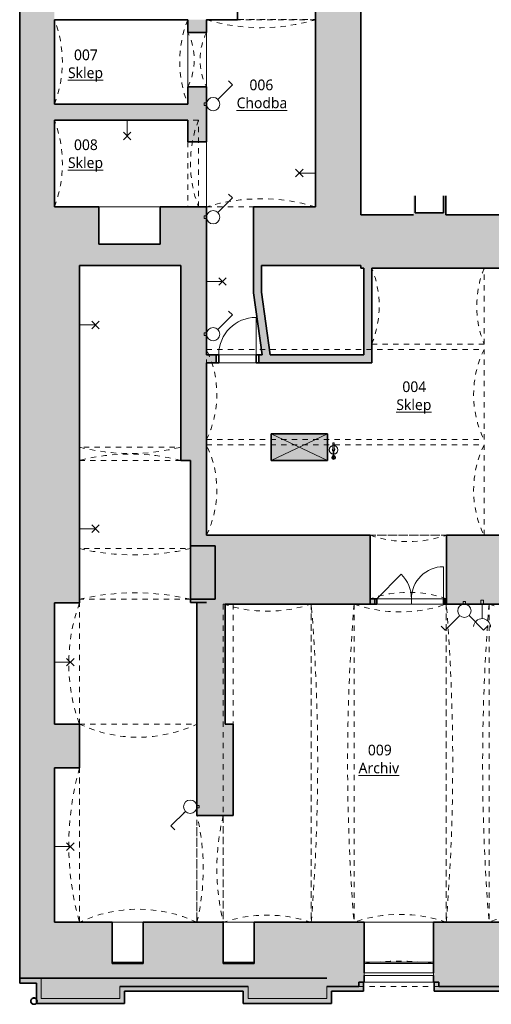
# Model space of a CAD drawing. Header units: metres. Extents: x -0.2 to 46.2, y -4.9 to 27.9.
# Tile 1 of 11: x -0.2 to 8.6, y 0 to 18.4. Entities that reach past the tile are written whole.
import ezdxf

# ---------------------------------------------------------------- set-up
doc = ezdxf.new("R2010")
doc.units = ezdxf.units.M
doc.linetypes.add('AV - Carkovana 2mm', pattern=[0.0027, 0.002, -0.0007])
doc.linetypes.add('AV - Cerch_ 1 tecka 4mm', pattern=[0.006, 0.004, -0.001, 0, -0.001])
doc.layers.add('AV-MISTNOSTI', color=5, linetype='Continuous', lineweight=5, true_color=0x0000ff)
doc.layers.add('AV-TEXTY', color=5, linetype='Continuous', lineweight=13, true_color=0x0000ff)
doc.layers.add('AV-SRAFY', color=7, linetype='Continuous', lineweight=35)
doc.layers.add('AV-STAVBA', color=7, linetype='Continuous', lineweight=18)
doc.styles.add('Trebuchet MS_B', font='trebuc.ttf', dxfattribs={"height": 0.2})

# ---------------------------------------------------------------- blocks, each defined once
blk = doc.blocks.new('GM_Otvor s klenutým nadpražím - 1020x2020_2500-876092-1PP')
at = {"layer": 'AV-STAVBA', "color": 254, "linetype": 'AV - Cerch_ 1 tecka 4mm', "lineweight": 13, "true_color": 0xcccccc}
for p, q in [((-0.51, 0.175), (0.51, 0.175)), ((0.426, -0.175), (-0.426, -0.175))]:
    blk.add_line(p, q, dxfattribs=at)
for centre, start, end in [((0, 1.199), 243.519, 296.481), ((0, -1.199), 63.519, 116.481)]:
    blk.add_arc(centre, 1.144, start, end, dxfattribs=at)
blk = doc.blocks.new('SCO_Koncepční obdelníkový sloup - 1060_500-1490003-1PP')
at = {"layer": 'AV-STAVBA', "true_color": 0xcccccc}
blk.add_hatch(color=254, dxfattribs=at).paths.add_polyline_path([(0.232, -0.25), (0.53, -0.25), (0.53, 0.25), (-0.53, 0.25), (-0.53, -0.25)])
at = {"layer": 'AV-STAVBA', "color": 254, "true_color": 0xcccccc}
for p, q in [((0.53, 0.25), (-0.53, -0.25)), ((-0.53, 0.25), (0.53, -0.25))]:
    blk.add_line(p, q, dxfattribs=at)
at = {"layer": 'AV-STAVBA', "color": 254, "lineweight": 35, "true_color": 0xcccccc}
for p, q in [((0.53, 0.25), (-0.53, 0.25)), ((-0.53, 0.25), (-0.53, -0.25)), ((0.53, -0.25), (0.53, 0.25)), ((-0.53, -0.25), (0.53, -0.25))]:
    blk.add_line(p, q, dxfattribs=at)
blk = doc.blocks.new('GM_Otvor s klenutým nadpražím - 1430x2000_1900-1650270-1PP')
at = {"layer": 'AV-STAVBA', "color": 254, "linetype": 'AV - Cerch_ 1 tecka 4mm', "lineweight": 13, "true_color": 0xcccccc}
for p, q in [((-0.715, 0.645), (0.715, 0.645)), ((0.631, -0.545), (-0.631, -0.545))]:
    blk.add_line(p, q, dxfattribs=at)
for centre, start, end in [((0, 2.715), 250.9454, 289.0546), ((0, -2.615), 70.9454, 109.0546)]:
    blk.add_arc(centre, 2.19, start, end, dxfattribs=at)
blk = doc.blocks.new('GM_Otvor s klenutým nadpražím - 2000x2480_1800-1655960-1PP')
at = {"layer": 'AV-STAVBA', "color": 254, "linetype": 'AV - Cerch_ 1 tecka 4mm', "lineweight": 13, "true_color": 0xcccccc}
for p, q in [((-1, 0.25), (1, 0.25)), ((0.916, -0.244), (-0.916, -0.244))]:
    blk.add_line(p, q, dxfattribs=at)
for centre, start, end in [((0, 4.357), 256.3145, 283.6855), ((0, -4.351), 76.3145, 103.6855)]:
    blk.add_arc(centre, 4.227, start, end, dxfattribs=at)
blk = doc.blocks.new('GM_Otvor s klenutým nadpražím - 5960x2050_5960-876872-1PP')
at = {"layer": 'AV-STAVBA', "color": 254, "linetype": 'AV - Cerch_ 1 tecka 4mm', "lineweight": 13, "true_color": 0xcccccc}
for p, q in [((-2.98, 0.4), (2.98, 0.4)), ((2.896, -0.4), (-2.896, -0.4))]:
    blk.add_line(p, q, dxfattribs=at)
for centre, start, end in [((0, 37.342), 265.3881, 274.6119), ((0, -37.342), 85.3881, 94.6119)]:
    blk.add_arc(centre, 37.062, start, end, dxfattribs=at)
blk = doc.blocks.new('GM_Nika s klenutým nadpražím - 2270x2480_2200-892734-1PP')
at = {"layer": 'AV-STAVBA', "color": 254, "linetype": 'AV - Cerch_ 1 tecka 4mm', "lineweight": 13, "true_color": 0xcccccc}
for p, q in [((1.135, 0.56), (-1.135, 0.56)), ((1.135, -0.56), (-1.135, -0.56))]:
    blk.add_line(p, q, dxfattribs=at)
blk.add_arc((0, 3.681), 3.321, 250.0128, 289.9872, dxfattribs=at)
blk = doc.blocks.new('GM_Nika s klenutým nadpražím - 2890x2400_3100-892733-1PP')
at = {"layer": 'AV-STAVBA', "color": 254, "linetype": 'AV - Cerch_ 1 tecka 4mm', "lineweight": 13, "true_color": 0xcccccc}
for p, q in [((1.445, 0.56), (-1.445, 0.56)), ((1.445, -0.56), (-1.445, -0.56))]:
    blk.add_line(p, q, dxfattribs=at)
blk.add_arc((0, 5.68), 5.32, 254.2397, 285.7603, dxfattribs=at)
blk = doc.blocks.new('DO_2-L_Ocel_ - 1250x1850-984935-1PP')
at = {"layer": 'AV-STAVBA', "color": 254, "true_color": 0xcccccc}
for p, q in [((0.6, 0.65), (0.6, 0.05)), ((-0.65, 0.05), (-0.19, 0.51)), ((-0.685, 0.05), (-0.685, -0.05)), ((-0.65, 0.05), (0.6, 0.05)), ((0, 0.05), (0, -0.05)), ((0.635, 0.05), (0.635, -0.05)), ((-0.65, -0.05), (0.6, -0.05))]:
    blk.add_line(p, q, dxfattribs=at)
at = {"layer": 'AV-STAVBA', "color": 254, "lineweight": 35, "true_color": 0xcccccc}
for p, q in [((-0.65, 0.05), (-0.685, 0.05)), ((-0.685, 0.05), (-0.685, -0.05)), ((-0.65, -0.05), (-0.65, 0.05)), ((0.635, 0.05), (0.6, 0.05)), ((0.6, 0.05), (0.6, -0.05)), ((0.635, -0.05), (0.635, 0.05)), ((-0.685, -0.05), (-0.65, -0.05)), ((0.6, -0.05), (0.635, -0.05))]:
    blk.add_line(p, q, dxfattribs=at)
at = {"layer": 'AV-STAVBA', "color": 254, "linetype": 'AV - Cerch_ 1 tecka 4mm', "true_color": 0xcccccc}
for p, q in [((-0.685, 0.05), (0.635, 0.05)), ((-0.65, 0.05), (0.6, 0.05)), ((-0.685, -0.05), (0.635, -0.05)), ((-0.65, -0.05), (0.6, -0.05))]:
    blk.add_line(p, q, dxfattribs=at)
at = {"layer": 'AV-STAVBA', "color": 254, "true_color": 0xcccccc}
for centre, radius, start, end in [((0.6, 0.05), 0.6, 89.9947, 180), ((-0.65, 0.05), 0.65, 360, 45)]:
    blk.add_arc(centre, radius, start, end, dxfattribs=at)
blk = doc.blocks.new('DO_1-L_Ocel_ - 700x1970_150_bez křídla-919907-1PP')
at = {"layer": 'AV-STAVBA', "color": 254, "true_color": 0xcccccc}
for p, q in [((0.35, 0.775), (0.35, 0.075)), ((-0.35, 0.075), (0.35, 0.075)), ((-0.35, -0.075), (0.35, -0.075))]:
    blk.add_line(p, q, dxfattribs=at)
at = {"layer": 'AV-STAVBA', "color": 254, "linetype": 'AV - Cerch_ 1 tecka 4mm', "true_color": 0xcccccc}
for p, q in [((-0.4, 0.075), (0.4, 0.075)), ((-0.35, 0.075), (0.35, 0.075)), ((-0.4, -0.075), (0.4, -0.075)), ((-0.35, -0.075), (0.35, -0.075))]:
    blk.add_line(p, q, dxfattribs=at)
at = {"layer": 'AV-STAVBA', "color": 254, "lineweight": 35, "true_color": 0xcccccc}
for p, q in [((-0.35, 0.075), (-0.4, 0.075)), ((-0.4, 0.075), (-0.4, -0.075)), ((-0.35, -0.075), (-0.35, 0.075)), ((0.4, 0.075), (0.35, 0.075)), ((0.35, 0.075), (0.35, -0.075)), ((0.4, -0.075), (0.4, 0.075)), ((-0.4, -0.075), (-0.35, -0.075)), ((0.35, -0.075), (0.4, -0.075))]:
    blk.add_line(p, q, dxfattribs=at)
at = {"layer": 'AV-STAVBA', "color": 254, "true_color": 0xcccccc}
blk.add_arc((0.35, 0.075), 0.7, 90, 180, dxfattribs=at)
blk = doc.blocks.new('GM_Otvor s klenutým nadpražím - 2080x3960-963997-1PP')
at = {"layer": 'AV-STAVBA', "color": 254, "linetype": 'AV - Cerch_ 1 tecka 4mm', "lineweight": 13, "true_color": 0xcccccc}
for p, q in [((-1.04, 0.5), (1.04, 0.5)), ((0.956, -0.45), (-0.956, -0.45))]:
    blk.add_line(p, q, dxfattribs=at)
for centre, start, end in [((0, 4.947), 256.8361, 283.1639), ((0, -4.897), 76.8361, 103.1639)]:
    blk.add_arc(centre, 4.567, start, end, dxfattribs=at)
blk = doc.blocks.new('WI_1-1_sklepní_s příčlemi_s klenutým nadpražím_2x šikmý parapet_ nadpraží - 1300x600-1038206-1PP')
at = {"layer": 'AV-STAVBA', "color": 254, "true_color": 0xcccccc}
for p, q in [((-0.65, 0.475), (0.65, 0.475)), ((-0.65, 0.425), (-0.65, 0.475)), ((0.65, 0.425), (-0.65, 0.425)), ((0.65, 0.475), (0.65, 0.425))]:
    blk.add_line(p, q, dxfattribs=at)
at = {"layer": 'AV-STAVBA', "color": 254, "linetype": 'AV - Carkovana 2mm', "true_color": 0xcccccc}
blk.add_arc((0, 5.203), 5, 262.5304, 277.4696, dxfattribs=at)
blk = doc.blocks.new('WI_nika_sklepní_s příčlemi_s klenutým nadpražím_2x šikmý parapet_ nadpraží - 580x600-1038565-1PP')
at = {"layer": 'AV-STAVBA', "color": 254, "linetype": 'AV - Carkovana 2mm', "true_color": 0xcccccc}
blk.add_arc((0, 5.237), 5, 266.675, 273.325, dxfattribs=at)
blk = doc.blocks.new('GM_Nika_obdélníková - 2250x3050-1314340-1PP')
at = {"layer": 'AV-STAVBA', "color": 254, "linetype": 'AV - Cerch_ 1 tecka 4mm', "true_color": 0xcccccc}
blk.add_line((-1.125, 0.34), (1.125, 0.34), dxfattribs=at)
blk = doc.blocks.new('GM_Void_valená klenba - GM_Void_valená klenba-1524411-1PP')
at = {"layer": 'AV-STAVBA', "color": 254, "linetype": 'AV - Cerch_ 1 tecka 4mm', "lineweight": 13, "true_color": 0xcccccc}
for p, q in [((-0.953, 3.13), (-0.953, -2.83)), ((-0.953, 3.13), (0.953, 3.13)), ((0.953, 3.13), (0.953, -2.83)), ((-0.953, -2.83), (0.953, -2.83))]:
    blk.add_line(p, q, dxfattribs=at)
for centre, start, end in [((0, 5.549), 248.5007, 291.4993), ((0, -5.249), 68.5007, 111.4993)]:
    blk.add_arc(centre, 2.6, start, end, dxfattribs=at)
blk = doc.blocks.new('GM_Void_valená klenba - GM_Void_valená klenba-1524412-1PP')
at = {"layer": 'AV-STAVBA', "color": 254, "linetype": 'AV - Cerch_ 1 tecka 4mm', "lineweight": 13, "true_color": 0xcccccc}
for p, q in [((-0.865, 2.98), (-0.865, -2.98)), ((-0.865, 2.98), (0.865, 2.98)), ((0.865, 2.98), (0.865, -2.98)), ((-0.865, -2.98), (0.865, -2.98))]:
    blk.add_line(p, q, dxfattribs=at)
for centre, start, end in [((0, 5.432), 250.5677, 289.4323), ((0, -5.432), 70.5677, 109.4323)]:
    blk.add_arc(centre, 2.6, start, end, dxfattribs=at)
blk = doc.blocks.new('GM_Void_valená klenba - GM_Void_valená klenba-1524413-1PP')
at = {"layer": 'AV-STAVBA', "color": 254, "linetype": 'AV - Cerch_ 1 tecka 4mm', "lineweight": 13, "true_color": 0xcccccc}
for p, q in [((-0.825, 2.98), (-0.825, -2.98)), ((-0.825, 2.98), (0.825, 2.98)), ((0.825, 2.98), (0.825, -2.98)), ((-0.825, -2.98), (0.825, -2.98))]:
    blk.add_line(p, q, dxfattribs=at)
for centre, start, end in [((0, 5.446), 251.4998, 288.5002), ((0, -5.446), 71.4998, 108.5002)]:
    blk.add_arc(centre, 2.6, start, end, dxfattribs=at)
blk = doc.blocks.new('GM_Void_valená klenba - GM_Void_valená klenba-1655889-1PP')
at = {"layer": 'AV-STAVBA', "color": 254, "linetype": 'AV - Cerch_ 1 tecka 4mm', "lineweight": 13, "true_color": 0xcccccc}
for p, q in [((-1.1, 2.005), (-1.1, -1.705)), ((-1.1, 2.005), (1.1, 2.005)), ((1.1, 2.005), (1.1, -1.705)), ((-1.1, -1.705), (1.1, -1.705))]:
    blk.add_line(p, q, dxfattribs=at)
for centre, start, end in [((0, 4.361), 244.971, 295.029), ((0, -4.061), 64.971, 115.029)]:
    blk.add_arc(centre, 2.6, start, end, dxfattribs=at)
blk = doc.blocks.new('GM_Void_valená klenba - GM_Void_valená klenba-1524421-1PP')
at = {"layer": 'AV-STAVBA', "color": 254, "linetype": 'AV - Cerch_ 1 tecka 4mm', "lineweight": 13, "true_color": 0xcccccc}
for p, q in [((-1.02, 1.753), (-1.02, -1.752)), ((-1.02, 1.753), (1.02, 1.753)), ((1.02, 1.753), (1.02, -1.752)), ((-1.02, -1.752), (1.02, -1.752))]:
    blk.add_line(p, q, dxfattribs=at)
for centre, start, end in [((0, 5.142), 253.2536, 286.7464), ((0, -5.142), 73.2536, 106.7464)]:
    blk.add_arc(centre, 3.54, start, end, dxfattribs=at)
blk = doc.blocks.new('GM_Void_valená klenba - GM_Void_valená klenba-1524422-1PP')
at = {"layer": 'AV-STAVBA', "color": 254, "linetype": 'AV - Cerch_ 1 tecka 4mm', "lineweight": 13, "true_color": 0xcccccc}
for p, q in [((-0.79, 1.25), (-0.79, -1.25)), ((-0.79, 1.25), (0.79, 1.25)), ((0.79, 1.25), (0.79, -1.25)), ((-0.79, -1.25), (0.79, -1.25))]:
    blk.add_line(p, q, dxfattribs=at)
for centre, start, end in [((0, 3.26), 248.5468, 291.4532), ((0, -3.26), 68.5468, 111.4532)]:
    blk.add_arc(centre, 2.16, start, end, dxfattribs=at)
blk = doc.blocks.new('GM_Void_valená klenba - GM_Void_valená klenba-1524437-1PP')
at = {"layer": 'AV-STAVBA', "color": 254, "linetype": 'AV - Cerch_ 1 tecka 4mm', "lineweight": 13, "true_color": 0xcccccc}
for p, q in [((-0.845, 2.6), (-0.845, -2.6)), ((-0.845, 2.6), (0.845, 2.6)), ((0.845, 2.6), (0.845, -2.6)), ((-0.845, -2.6), (0.845, -2.6))]:
    blk.add_line(p, q, dxfattribs=at)
for centre, start, end in [((0, 4.335), 244.0349, 295.9651), ((0, -4.335), 64.0349, 115.9651)]:
    blk.add_arc(centre, 1.93, start, end, dxfattribs=at)
blk = doc.blocks.new('GM_Otvor s klenutým nadpražím - 1900x2400_2000-1378129-1PP')
at = {"layer": 'AV-STAVBA', "color": 254, "linetype": 'AV - Cerch_ 1 tecka 4mm', "lineweight": 13, "true_color": 0xcccccc}
for p, q in [((-0.95, 0.15), (0.95, 0.15)), ((0.866, -0.1), (-0.866, -0.1))]:
    blk.add_line(p, q, dxfattribs=at)
for centre, start, end in [((0, 3.85), 255.6015, 284.3985), ((0, -3.8), 75.6015, 104.3985)]:
    blk.add_arc(centre, 3.82, start, end, dxfattribs=at)
blk = doc.blocks.new('GM_Void_valená klenba - GM_Void_valená klenba-1524443-1PP')
at = {"layer": 'AV-STAVBA', "color": 254, "linetype": 'AV - Cerch_ 1 tecka 4mm', "lineweight": 13, "true_color": 0xcccccc}
for p, q in [((-0.71, 1.05), (-0.71, -1.05)), ((-0.71, 1.05), (0.71, 1.05)), ((0.71, 1.05), (0.71, -1.05)), ((-0.71, -1.05), (0.71, -1.05))]:
    blk.add_line(p, q, dxfattribs=at)
for centre, start, end in [((0, 2.845), 248.4153, 291.5847), ((0, -2.845), 68.4153, 111.5847)]:
    blk.add_arc(centre, 1.93, start, end, dxfattribs=at)
blk = doc.blocks.new('GM_Otvor_obdélníkový - 1460x2450-872044-1PP')
at = {"layer": 'AV-STAVBA', "color": 254, "linetype": 'AV - Cerch_ 1 tecka 4mm', "lineweight": 13, "true_color": 0xcccccc}
for p, q in [((-0.73, 0.15), (0.73, 0.15)), ((-0.73, -0.15), (0.73, -0.15)), ((-0.73, -0.15), (0.73, -0.15))]:
    blk.add_line(p, q, dxfattribs=at)
blk = doc.blocks.new('GM_Detový svod_1 - GM_Detový svod_04-1520184-1PP')
at = {"layer": 'AV-STAVBA', "color": 254, "lineweight": 35, "true_color": 0xcccccc}
for radius, start, end in [(0.06, 65, 245), (0.058, 65, 245), (0.06, 245, 65), (0.058, 245, 65)]:
    blk.add_arc((0.032, 0.021), radius, start, end, dxfattribs=at)
blk = doc.blocks.new('GM_Otvor_obdélníkový - 1220x1600-872865-1PP')
at = {"layer": 'AV-STAVBA', "color": 254, "linetype": 'AV - Cerch_ 1 tecka 4mm', "lineweight": 13, "true_color": 0xcccccc}
for p, q in [((-0.61, 0.175), (0.61, 0.175)), ((-0.61, -0.175), (0.61, -0.175)), ((-0.61, -0.175), (0.61, -0.175))]:
    blk.add_line(p, q, dxfattribs=at)
blk = doc.blocks.new('GM_Void_valená klenba - GM_Void_valená klenba-1531971-1PP')
at = {"layer": 'AV-STAVBA', "color": 254, "linetype": 'AV - Cerch_ 1 tecka 4mm', "lineweight": 13, "true_color": 0xcccccc}
for p, q in [((-0.813, 1.35), (-0.813, -1.35)), ((-0.813, 1.35), (0.812, 1.35)), ((0.812, 1.35), (0.812, -1.35)), ((-0.813, -1.35), (0.812, -1.35))]:
    blk.add_line(p, q, dxfattribs=at)
for centre, start, end in [((0, 3.48), 249.1232, 290.8768), ((0, -3.48), 69.1232, 110.8768)]:
    blk.add_arc(centre, 2.28, start, end, dxfattribs=at)
blk = doc.blocks.new('GM_Nika_obdélníková - 1150x1400-1539862-1PP')
at = {"layer": 'AV-STAVBA', "color": 254, "linetype": 'AV - Cerch_ 1 tecka 4mm', "true_color": 0xcccccc}
blk.add_line((-0.575, 0.55), (0.575, 0.55), dxfattribs=at)
blk = doc.blocks.new('GM_Hasicí přístroj - Hasici pristroj-1546942-1PP')
at = {"layer": 'AV-STAVBA', "color": 254, "lineweight": 13, "true_color": 0xcccccc}
for p, q in [((-0.042, 0.004), (-0.101, 0.004)), ((-0.042, 0.011), (0.058, 0.011)), ((-0.042, 0.011), (-0.042, -0.014)), ((0.058, 0.011), (0.06, 0.011)), ((0.058, 0.011), (0.058, -0.014)), ((0.06, 0.011), (0.098, 0.011)), ((0.06, 0.011), (0.06, -0.014)), ((0.098, 0.011), (0.098, -0.014)), ((-0.101, -0.006), (-0.042, -0.006)), ((0.058, -0.014), (-0.042, -0.014)), ((0.06, -0.014), (0.058, -0.014)), ((0.098, -0.014), (0.06, -0.014))]:
    blk.add_line(p, q, dxfattribs=at)
at = {"layer": 'AV-STAVBA', "color": 254, "lineweight": 13, "true_color": 0xcccccc, "flags": 128}
for points in [[(-0.101, 0.004), (-0.103, 0.004), (-0.106, 0.004), (-0.109, 0.004), (-0.112, 0.004), (-0.115, 0.004), (-0.118, 0.004), (-0.121, 0.004), (-0.123, 0.004), (-0.126, 0.004), (-0.129, 0.004), (-0.131, 0.004), (-0.134, 0.004), (-0.137, 0.004), (-0.139, 0.004), (-0.142, 0.004), (-0.144, 0.004), (-0.147, 0.004), (-0.149, 0.004), (-0.151, 0.004), (-0.153, 0.004), (-0.156, 0.004), (-0.158, 0.004), (-0.16, 0.004), (-0.162, 0.004), (-0.163, 0.004), (-0.165, 0.004), (-0.167, 0.004), (-0.168, 0.004), (-0.17, 0.004), (-0.171, 0.004), (-0.171, 0.004)], [(-0.171, -0.006), (-0.17, -0.006), (-0.169, -0.006), (-0.167, -0.006), (-0.166, -0.006), (-0.164, -0.006), (-0.162, -0.006), (-0.16, -0.006), (-0.158, -0.006), (-0.156, -0.006), (-0.154, -0.006), (-0.152, -0.006), (-0.15, -0.006), (-0.148, -0.006), (-0.145, -0.006), (-0.143, -0.006), (-0.14, -0.006), (-0.138, -0.006), (-0.135, -0.006), (-0.133, -0.006), (-0.13, -0.006), (-0.127, -0.006), (-0.124, -0.006), (-0.122, -0.006), (-0.119, -0.006), (-0.116, -0.006), (-0.113, -0.006), (-0.11, -0.006), (-0.107, -0.006), (-0.105, -0.006), (-0.102, -0.006), (-0.101, -0.006)]]:
    blk.add_lwpolyline(points, dxfattribs=at)
at = {"layer": 'AV-STAVBA', "color": 254, "lineweight": 13, "true_color": 0xcccccc}
for centre, radius, start, end in [((-0.177, -0.001), 0.035, 7.2375, 180), ((-0.176, -0.001), 0.015, 18.6492, 180), ((-0.176, -0.001), 0.015, 165, 180), ((-0.176, -0.001), 0.015, 105, 134.9362), ((-0.171, -0.001), 0.005, 150, 180), ((-0.171, -0.001), 0.005, 90, 120), ((-0.176, -0.001), 0.015, 45.0638, 75), ((-0.176, -0.001), 0.015, 18.6492, 44.9362), ((-0.031, -0.001), 0.08, 90, 176.3766), ((-0.031, -0.001), 0.08, 159.9713, 176.4282), ((-0.031, -0.001), 0.08, 114.9713, 155.0287), ((-0.031, -0.001), 0.08, 90, 110.0287), ((-0.031, -0.001), 0.025, 90, 169.2003), ((-0.031, -0.001), 0.08, 69.9713, 90), ((-0.031, -0.001), 0.08, 9.1868, 90), ((-0.031, -0.001), 0.025, 30, 90), ((-0.031, -0.001), 0.08, 24.9713, 65.0287), ((-0.031, -0.001), 0.08, 9.0556, 20.0287), ((-0.177, -0.001), 0.035, 180, 351.9689), ((-0.176, -0.001), 0.015, 174.9501, 180), ((-0.176, -0.001), 0.015, 180, 185.0499), ((-0.176, -0.001), 0.015, 180, 224.9362), ((-0.176, -0.001), 0.015, 180, 341.9765), ((-0.176, -0.001), 0.015, 240, 270), ((-0.171, -0.001), 0.005, 180, 210), ((-0.171, -0.001), 0.005, 240, 285), ((-0.176, -0.001), 0.015, 330, 341.9765), ((-0.031, -0.001), 0.08, 183.5619, 200.0287), ((-0.031, -0.001), 0.08, 183.6137, 270), ((-0.031, -0.001), 0.08, 204.9713, 245.0287), ((-0.031, -0.001), 0.08, 249.9713, 270), ((-0.031, -0.001), 0.025, 190.7995, 270), ((-0.031, -0.001), 0.08, 270, 350.8132), ((-0.031, -0.001), 0.025, 270, 330), ((-0.031, -0.001), 0.08, 270, 290.0287), ((-0.031, -0.001), 0.08, 294.9713, 335.0287), ((-0.031, -0.001), 0.08, 339.9713, 350.9444)]:
    blk.add_arc(centre, radius, start, end, dxfattribs=at)
for points, knots in [([(-0.176, -0.001), (-0.176, -0.001), (-0.176, 0), (-0.175, 0.002), (-0.174, 0.003), (-0.173, 0.003), (-0.173, 0.003), (-0.172, 0.003)], [0, 0, 0, 0, 0.1111111, 0.2222222, 0.3333333, 0.3888889, 0.4444444, 0.4444444, 0.4444444, 0.4444444]), ([(-0.169, -0.006), (-0.169, -0.006), (-0.17, -0.006), (-0.171, -0.006), (-0.171, -0.006), (-0.172, -0.006), (-0.173, -0.006), (-0.174, -0.006), (-0.175, -0.005), (-0.176, -0.003), (-0.176, -0.002), (-0.176, -0.001)], [0.3333333, 0.3333333, 0.3333333, 0.3333333, 0.3888889, 0.4444444, 0.5, 0.5555556, 0.6111111, 0.6666667, 0.7777778, 0.8888889, 1, 1, 1, 1])]:
    blk.add_open_spline(points, degree=3, knots=knots, dxfattribs=at)
for points in [[(-0.1, -0.001), (-0.1, -0.001), (-0.1, 0), (-0.1, 0.002), (-0.101, 0.003), (-0.101, 0.003), (-0.101, 0.003)], [(-0.101, -0.006), (-0.101, -0.006), (-0.101, -0.006), (-0.1, -0.005), (-0.1, -0.003), (-0.1, -0.002), (-0.1, -0.001)]]:
    blk.add_open_spline(points, degree=3, dxfattribs=at)
blk = doc.blocks.new('Zdobná fasáda 1NP - Zdobná fasáda 1NP-1554848-1PP')
at = {"layer": 'AV-STAVBA', "lineweight": 35, "true_color": 0xcccccc}
for points in [[(5.61, -0.022), (5.61, 0.208), (6.21, 0.208), (6.21, 0.378), (6.12, 0.378), (6.12, 0.298), (5.52, 0.298), (5.52, 0.068), (4.044, 0.068), (4.044, 0.298), (1.639, 0.298), (1.639, 0.068), (0.17, 0.068), (0.17, 0.448), (-0.235, 0.448), (-0.235, 0.358), (0.08, 0.358), (0.08, -0.022), (1.729, -0.022), (1.729, 0.208), (3.954, 0.208), (3.954, -0.022)], [(9.13, 0.208), (9.13, 0.378), (9.04, 0.378), (9.04, 0.298), (7.62, 0.298), (7.62, 0.378), (7.53, 0.378), (7.53, 0.208)]]:
    blk.add_hatch(color=254, dxfattribs=at).paths.add_polyline_path(points)
at = {"layer": 'AV-STAVBA', "color": 254, "lineweight": 35, "true_color": 0xcccccc}
for p, q in [((-0.235, 0.358), (-0.235, 0.448)), ((-0.235, 0.448), (0.17, 0.448)), ((6.12, 0.378), (6.21, 0.378)), ((6.12, 0.378), (6.12, 0.298)), ((6.21, 0.378), (6.21, 0.208)), ((7.53, 0.378), (7.62, 0.378)), ((7.53, 0.378), (7.53, 0.208)), ((7.62, 0.378), (7.62, 0.298)), ((-0.235, 0.358), (0.08, 0.358)), ((0.08, 0.358), (0.08, -0.022)), ((1.639, 0.298), (4.044, 0.298)), ((1.729, -0.022), (1.729, 0.208)), ((1.729, 0.208), (3.954, 0.208)), ((3.954, 0.208), (3.954, -0.022)), ((5.52, 0.298), (6.12, 0.298)), ((5.61, -0.022), (5.61, 0.208)), ((5.61, 0.208), (6.21, 0.208)), ((7.53, 0.208), (9.13, 0.208)), ((7.62, 0.298), (9.04, 0.298)), ((0.08, -0.022), (1.729, -0.022)), ((3.954, -0.022), (5.61, -0.022))]:
    blk.add_line(p, q, dxfattribs=at)
at = {"layer": 'AV-STAVBA', "color": 254, "true_color": 0xcccccc}
for p, q in [((0.17, 0.448), (0.17, 0.068)), ((1.639, 0.068), (1.639, 0.298)), ((4.044, 0.298), (4.044, 0.068)), ((5.52, 0.068), (5.52, 0.298)), ((0.17, 0.068), (1.639, 0.068)), ((4.044, 0.068), (5.52, 0.068))]:
    blk.add_line(p, q, dxfattribs=at)
blk = doc.blocks.new('GM_Nika_obdélníková - 1500x1000-1575699-1PP')
at = {"layer": 'AV-STAVBA', "color": 254, "linetype": 'AV - Cerch_ 1 tecka 4mm', "true_color": 0xcccccc}
blk.add_line((-0.75, 0.125), (0.75, 0.125), dxfattribs=at)
blk = doc.blocks.new('D0089 - 1514 - OÚPSŘ_Benešova_rvt-1-1PP')
at = {"layer": 'AV-SRAFY', "lineweight": 18, "true_color": 0xcccccc}
for points in [[(6.155, 14.898), (6.155, 27.876), (5.305, 27.876), (5.305, 14.898)], [(0.415, 14.898), (0.415, 18.703), (-0.235, 18.703), (-0.235, 14.898)], [(2.915, 16.523), (2.915, 16.823), (0.415, 16.823), (0.415, 16.523)], [(0.885, 13.798), (2.785, 13.798), (2.785, 14.898), (2.395, 14.898), (2.395, 14.198), (1.245, 14.198), (1.245, 14.898), (-0.235, 14.898), (-0.235, 13.798)], [(3.265, 10.148), (3.265, 14.898), (2.785, 14.898), (2.785, 10.148), (3.217, 10.148)], [(4.145, 13.288), (4.295, 13.299), (4.295, 14.898), (4.145, 14.898)], [(6.155, 13.798), (6.155, 14.898), (4.295, 14.898), (4.295, 13.798)], [(6.215, 12.128), (6.365, 12.128), (6.365, 13.748), (6.215, 13.748), (6.215, 13.216)], [(4.308, 12.128), (4.459, 12.128), (4.295, 13.299), (4.145, 13.288), (4.155, 13.216)], [(3.217, 7.488), (3.265, 7.488), (3.265, 10.148), (2.965, 10.148), (2.965, 7.488)], [(3.217, 7.548), (3.425, 7.548), (3.425, 8.548), (2.965, 8.548), (2.965, 7.548)], [(3.217, 3.498), (3.765, 3.498), (3.765, 5.208), (3.615, 5.208), (3.615, 7.458), (3.765, 7.458), (3.765, 7.488), (3.085, 7.488), (3.085, 3.498)]]:
    blk.add_hatch(color=254, dxfattribs=at).paths.add_polyline_path(points)
h = blk.add_hatch(color=254, dxfattribs=at)
h.paths.add_polyline_path([(2.915, 16.118), (3.265, 16.118), (3.265, 17.143), (2.915, 17.143), (2.915, 16.523)])
h.paths.add_polyline_path([(3.217, 18.163), (3.265, 18.163), (3.265, 18.403), (2.915, 18.403), (2.915, 18.163)])
at = {"layer": 'AV-SRAFY', "lineweight": 5, "true_color": 0xcccccc}
for points in [[(7.177, 14.748), (7.177, 15.105), (7.142, 15.105), (7.142, 14.748)], [(7.747, 14.748), (7.747, 15.105), (7.707, 15.105), (7.707, 14.748)], [(7.257, 14.748), (7.707, 14.748), (7.707, 14.788), (7.177, 14.788), (7.177, 14.748)], [(11.296, 13.805), (11.445, 13.805), (11.445, 14.748), (7.142, 14.748), (7.142, 13.805), (8.845, 13.805), (8.845, 14.418), (10.615, 14.418), (10.615, 13.805)], [(0.415, 1.498), (0.415, 4.388), (0.885, 4.388), (0.885, 5.208), (0.415, 5.208), (0.415, 7.478), (0.885, 7.478), (0.885, 13.798), (-0.235, 13.798), (-0.235, 1.498)], [(4.044, 0.298), (4.044, 0.448), (1.639, 0.448), (1.639, 0.298), (3.217, 0.298)]]:
    blk.add_hatch(color=254, dxfattribs=at).paths.add_polyline_path(points)
h = blk.add_hatch(color=254, dxfattribs=at)
h.paths.add_polyline_path([(7.257, 13.748), (8.845, 13.748), (8.845, 13.805), (7.142, 13.805), (7.142, 14.748), (6.155, 14.748), (6.155, 13.748), (7.177, 13.748)])
h.paths.add_polyline_path([(11.296, 13.748), (11.445, 13.748), (11.445, 13.805), (10.615, 13.805), (10.615, 13.748)])
at = {"layer": 'AV-SRAFY', "lineweight": 18, "true_color": 0xcccccc}
h = blk.add_hatch(color=254, dxfattribs=at)
h.paths.add_polyline_path([(3.445, 11.978), (3.445, 12.128), (3.265, 12.128), (3.265, 11.978)])
h.paths.add_polyline_path([(6.365, 11.978), (6.365, 12.128), (4.245, 12.128), (4.245, 11.978), (5.237, 11.978)])
h = blk.add_hatch(color=254, dxfattribs=at)
h.paths.add_polyline_path([(7.765, 7.458), (10.765, 7.458), (10.765, 8.748), (7.765, 8.748)])
h.paths.add_polyline_path([(3.765, 7.458), (6.335, 7.458), (6.335, 8.748), (3.265, 8.748), (3.265, 7.488), (3.765, 7.488)])
h = blk.add_hatch(color=254, dxfattribs=at)
h.paths.add_polyline_path([(7.765, 7.458), (7.765, 7.558), (7.74, 7.558), (7.74, 7.458)])
h.paths.add_polyline_path([(6.335, 7.458), (6.42, 7.458), (6.42, 7.558), (6.335, 7.558)])
at = {"layer": 'AV-SRAFY', "lineweight": 5, "true_color": 0xcccccc}
h = blk.add_hatch(color=254, dxfattribs=at)
h.paths.add_polyline_path([(-0.235, 1.165), (1.499, 1.165), (1.499, 1.498), (-0.235, 1.498)])
h.paths.add_polyline_path([(2.079, 1.165), (3.579, 1.165), (3.579, 1.498), (2.079, 1.498)])
h.paths.add_polyline_path([(4.159, 1.165), (6.219, 1.165), (6.219, 1.498), (4.159, 1.498)])
h.paths.add_polyline_path([(10.865, 1.165), (10.865, 1.398), (10.465, 1.398), (10.465, 1.498), (10.419, 1.498), (10.419, 1.226), (9.119, 1.226), (9.119, 1.498), (7.519, 1.498), (7.519, 1.165), (10.419, 1.165)])
h = blk.add_hatch(color=254, dxfattribs=at)
h.paths.add_polyline_path([(9.119, 0.448), (9.119, 1.165), (7.519, 1.165), (7.519, 0.448)])
h.paths.add_polyline_path([(10.865, 0.448), (10.865, 1.165), (10.419, 1.165), (10.419, 0.448)])
h.paths.add_polyline_path([(3.217, 0.448), (6.219, 0.448), (6.219, 1.165), (4.159, 1.165), (4.159, 0.728), (3.579, 0.728), (3.579, 1.165), (2.079, 1.165), (2.079, 0.728), (1.499, 0.728), (1.499, 1.165), (-0.235, 1.165), (-0.235, 0.448), (1.197, 0.448)])
h = blk.add_hatch(color=254, dxfattribs=at)
h.paths.add_polyline_path([(5.52, 0.068), (5.52, 0.448), (4.044, 0.448), (4.044, 0.068)])
h.paths.add_polyline_path([(1.639, 0.068), (1.639, 0.448), (0.17, 0.448), (0.17, 0.068), (1.197, 0.068)])
h = blk.add_hatch(color=254, dxfattribs=at)
h.paths.add_polyline_path([(16.38, 0.298), (16.908, 0.298), (16.908, 0.448), (16.285, 0.448), (16.285, 0.378), (16.38, 0.378)])
h.paths.add_polyline_path([(14.88, 0.298), (14.88, 0.378), (14.985, 0.378), (14.985, 0.448), (13.34, 0.448), (13.34, 0.378), (13.46, 0.378), (13.46, 0.298)])
h.paths.add_polyline_path([(11.96, 0.298), (11.96, 0.378), (12.04, 0.378), (12.04, 0.448), (10.419, 0.448), (10.419, 0.378), (10.54, 0.378), (10.54, 0.298), (11.296, 0.298)])
h.paths.add_polyline_path([(9.04, 0.298), (9.04, 0.378), (9.119, 0.378), (9.119, 0.448), (7.519, 0.448), (7.519, 0.378), (7.62, 0.378), (7.62, 0.298)])
h.paths.add_polyline_path([(6.12, 0.298), (6.12, 0.378), (6.219, 0.378), (6.219, 0.448), (5.52, 0.448), (5.52, 0.298)])
at = {"layer": 'AV-STAVBA', "color": 254, "lineweight": 35, "true_color": 0xcccccc}
for p, q in [((6.155, 14.898), (6.155, 27.876)), ((5.305, 20.488), (5.305, 14.898)), ((-0.235, 18.703), (-0.235, 14.898)), ((3.845, 18.403), (3.845, 18.703)), ((0.415, 16.823), (0.415, 18.403)), ((0.415, 18.403), (2.915, 18.403)), ((2.915, 18.403), (2.915, 18.163)), ((3.265, 18.403), (3.845, 18.403)), ((3.265, 18.163), (3.265, 18.403)), ((2.915, 18.163), (3.265, 18.163)), ((2.915, 17.143), (2.915, 16.823)), ((3.265, 17.143), (2.915, 17.143)), ((3.265, 16.118), (3.265, 17.143)), ((2.915, 16.823), (0.415, 16.823)), ((0.415, 14.898), (0.415, 16.523)), ((0.415, 16.523), (2.915, 16.523)), ((2.915, 16.523), (2.915, 16.118)), ((2.915, 16.118), (3.265, 16.118)), ((7.177, 14.788), (7.177, 15.105)), ((7.707, 14.788), (7.707, 15.105)), ((7.747, 14.748), (7.747, 15.105)), ((-0.235, 14.898), (-0.235, 13.798)), ((1.245, 14.898), (0.415, 14.898)), ((1.245, 14.198), (1.245, 14.898)), ((2.785, 14.898), (2.395, 14.898)), ((2.395, 14.898), (2.395, 14.198)), ((3.265, 14.898), (2.785, 14.898)), ((3.265, 12.128), (3.265, 14.898)), ((4.145, 14.898), (4.145, 13.288)), ((4.295, 14.898), (4.145, 14.898)), ((5.305, 14.898), (4.295, 14.898)), ((6.155, 14.748), (6.155, 14.898)), ((7.177, 14.788), (7.707, 14.788)), ((6.155, 14.748), (7.142, 14.748)), ((8.957, 14.748), (7.747, 14.748)), ((2.395, 14.198), (1.245, 14.198)), ((-0.235, 1.498), (-0.235, 13.798)), ((0.885, 13.798), (0.885, 7.478)), ((0.885, 13.798), (2.785, 13.798)), ((2.785, 13.798), (2.785, 10.148)), ((4.295, 13.299), (4.295, 13.798)), ((4.295, 13.798), (6.155, 13.798)), ((6.155, 13.748), (6.155, 13.798)), ((6.155, 13.748), (6.215, 13.748)), ((6.215, 13.748), (6.215, 12.128)), ((6.365, 13.748), (8.845, 13.748)), ((6.365, 12.128), (6.365, 13.748)), ((4.145, 13.288), (4.308, 12.128)), ((4.459, 12.128), (4.295, 13.299)), ((3.445, 12.128), (3.265, 12.128)), ((3.445, 11.978), (3.445, 12.128)), ((4.308, 12.128), (4.245, 12.128)), ((4.245, 12.128), (4.245, 11.978)), ((6.215, 12.128), (4.459, 12.128)), ((6.365, 11.978), (6.365, 12.128)), ((3.265, 10.148), (3.265, 11.978)), ((3.265, 11.978), (3.445, 11.978)), ((4.245, 11.978), (6.365, 11.978)), ((2.785, 10.148), (2.965, 10.148)), ((2.965, 10.148), (2.965, 7.488)), ((3.265, 8.748), (3.265, 10.148)), ((6.335, 8.748), (3.265, 8.748)), ((6.335, 7.458), (6.335, 8.748)), ((10.765, 8.748), (7.765, 8.748)), ((7.765, 8.748), (7.765, 7.458)), ((3.425, 8.548), (2.965, 8.548)), ((2.965, 8.548), (2.965, 7.548)), ((3.425, 7.548), (3.425, 8.548)), ((0.885, 7.478), (0.415, 7.478)), ((0.415, 7.478), (0.415, 5.208)), ((2.965, 7.548), (3.425, 7.548)), ((2.965, 7.488), (3.265, 7.488)), ((3.265, 7.488), (3.085, 7.488)), ((3.085, 7.488), (3.085, 3.498)), ((3.615, 5.208), (3.615, 7.458)), ((3.615, 7.458), (3.765, 7.458)), ((3.765, 7.458), (6.335, 7.458)), ((6.42, 7.558), (6.335, 7.558)), ((6.335, 7.558), (6.335, 7.458)), ((6.335, 7.458), (6.42, 7.458)), ((6.42, 7.458), (6.42, 7.558)), ((7.765, 7.558), (7.74, 7.558)), ((7.74, 7.558), (7.74, 7.458)), ((7.74, 7.458), (7.765, 7.458)), ((7.765, 7.458), (7.765, 7.558)), ((7.765, 7.458), (10.765, 7.458)), ((0.885, 5.208), (0.415, 5.208)), ((0.885, 4.388), (0.885, 5.208)), ((3.765, 5.208), (3.615, 5.208)), ((3.765, 3.498), (3.765, 5.208)), ((0.885, 4.388), (0.415, 4.388)), ((0.415, 1.498), (0.415, 4.388)), ((3.085, 3.498), (3.765, 3.498)), ((-0.235, 1.498), (-0.235, 1.165)), ((0.415, 1.498), (1.499, 1.498)), ((1.499, 1.498), (1.499, 1.165)), ((2.079, 1.498), (3.579, 1.498)), ((2.079, 1.498), (2.079, 1.165)), ((3.579, 1.498), (3.579, 1.165)), ((4.159, 1.498), (6.219, 1.498)), ((4.159, 1.498), (4.159, 1.165)), ((6.219, 1.498), (6.219, 1.165)), ((7.519, 1.498), (7.519, 1.165)), ((7.519, 1.498), (9.119, 1.498)), ((-0.235, 0.448), (-0.235, 1.165)), ((1.499, 0.728), (1.499, 1.165)), ((2.079, 0.728), (2.079, 1.165)), ((3.579, 0.728), (3.579, 1.165)), ((4.159, 0.728), (4.159, 1.165)), ((6.219, 0.548), (6.219, 1.165)), ((7.519, 0.548), (7.519, 1.165)), ((1.499, 0.728), (2.079, 0.728)), ((3.579, 0.728), (4.159, 0.728)), ((-0.235, 0.448), (5.52, 0.448)), ((1.639, 0.448), (0.17, 0.448)), ((1.639, 0.448), (4.044, 0.448)), ((4.044, 0.448), (5.52, 0.448)), ((6.12, 0.378), (6.219, 0.378)), ((6.12, 0.298), (6.12, 0.378)), ((6.219, 0.448), (6.219, 0.498)), ((6.219, 0.378), (6.219, 0.448)), ((7.519, 0.448), (7.519, 0.498)), ((7.519, 0.378), (7.519, 0.448)), ((7.62, 0.378), (7.519, 0.378)), ((7.62, 0.298), (7.62, 0.378)), ((4.044, 0.298), (1.639, 0.298)), ((5.52, 0.298), (6.12, 0.298)), ((7.62, 0.298), (9.04, 0.298))]:
    blk.add_line(p, q, dxfattribs=at)
at = {"layer": 'AV-STAVBA', "color": 254, "true_color": 0xcccccc}
for p, q in [((2.915, 17.143), (2.915, 18.163)), ((2.915, 17.143), (2.915, 18.163)), ((3.265, 18.163), (3.265, 17.143)), ((3.265, 14.923), (3.265, 16.118)), ((1.245, 14.898), (2.395, 14.898)), ((3.265, 14.923), (3.265, 14.898)), ((3.495, 12.128), (4.195, 12.128)), ((4.195, 11.978), (3.495, 11.978)), ((6.455, 7.558), (7.705, 7.558)), ((7.705, 7.458), (6.455, 7.458)), ((1.499, 1.498), (2.079, 1.498)), ((3.579, 1.498), (4.159, 1.498)), ((6.219, 1.498), (7.519, 1.498)), ((2.079, 0.748), (1.499, 0.748)), ((4.159, 0.748), (3.579, 0.748)), ((7.519, 0.748), (6.219, 0.748)), ((7.519, 0.728), (6.219, 0.728)), ((0.17, 0.448), (0.17, 0.068)), ((7.519, 0.378), (6.219, 0.378)), ((1.639, 0.068), (1.639, 0.298)), ((4.044, 0.298), (4.044, 0.068)), ((5.52, 0.068), (5.52, 0.298)), ((0.17, 0.068), (1.639, 0.068)), ((4.044, 0.068), (5.52, 0.068))]:
    blk.add_line(p, q, dxfattribs=at)
at = {"layer": 'AV-STAVBA', "color": 254, "lineweight": 18, "true_color": 0xcccccc}
for name, p, rotation in [('GM_Otvor_obdélníkový - 1460x2450-872044-1PP', (4.575, 18.553), 180), ('GM_Void_valená klenba - GM_Void_valená klenba-1524422-1PP', (1.665, 17.613), 89.9999999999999), ('GM_Otvor s klenutým nadpražím - 1020x2020_2500-876092-1PP', (3.09, 17.653), 89.99999999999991), ('GM_Void_valená klenba - GM_Void_valená klenba-1531971-1PP', (1.765, 15.711), 89.9999999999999), ('GM_Otvor_obdélníkový - 1220x1600-872865-1PP', (3.09, 15.508), 269.9999999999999), ('GM_Void_valená klenba - GM_Void_valená klenba-1524443-1PP', (7.415, 13.038), 89.9999999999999), ('GM_Void_valená klenba - GM_Void_valená klenba-1524437-1PP', (5.865, 11.383), 89.9999999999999), ('GM_Otvor s klenutým nadpražím - 1900x2400_2000-1378129-1PP', (1.835, 10.298), 180), ('GM_Void_valená klenba - GM_Void_valená klenba-1524437-1PP', (5.865, 9.593), 89.9999999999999), ('GM_Hasicí přístroj - Hasici pristroj-1546942-1PP', (5.645, 10.378), 89.9999999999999), ('GM_Otvor s klenutým nadpražím - 2080x3960-963997-1PP', (1.925, 8.048), 180), ('GM_Nika s klenutým nadpražím - 2270x2480_2200-892734-1PP', (0.325, 6.343), 269.9999999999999), ('GM_Nika_obdélníková - 2250x3050-1314340-1PP', (3.425, 6.333), 269.9999999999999), ('GM_Otvor s klenutým nadpražím - 5960x2050_5960-876872-1PP', (5.629, 4.478), 269.9999999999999), ('GM_Otvor s klenutým nadpražím - 5960x2050_5960-876872-1PP', (8.159, 4.478), 269.9999999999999), ('GM_Nika s klenutým nadpražím - 2890x2400_3100-892733-1PP', (0.325, 2.943), 269.9999999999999), ('GM_Otvor s klenutým nadpražím - 2000x2480_1800-1655960-1PP', (3.329, 2.498), 269.9999999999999), ('WI_1-1_sklepní_s příčlemi_s klenutým nadpražím_2x šikmý parapet_ nadpraží - 1300x600-1038206-1PP', (6.869, 0.973), 180), ('WI_nika_sklepní_s příčlemi_s klenutým nadpražím_2x šikmý parapet_ nadpraží - 580x600-1038565-1PP', (1.789, 0.973), 180), ('WI_nika_sklepní_s příčlemi_s klenutým nadpražím_2x šikmý parapet_ nadpraží - 580x600-1038565-1PP', (3.869, 0.973), 180), ('GM_Nika_obdélníková - 1500x1000-1575699-1PP', (6.87, 0.423), 180)]:
    blk.add_blockref(name, p, dxfattribs=dict(at, rotation=rotation))
for name, p in [('GM_Void_valená klenba - GM_Void_valená klenba-1524421-1PP', (4.285, 16.651)), ('GM_Nika_obdélníková - 1150x1400-1539862-1PP', (1.82, 14.348)), ('DO_1-L_Ocel_ - 700x1970_150_bez křídla-919907-1PP', (3.845, 12.053)), ('SCO_Koncepční obdelníkový sloup - 1060_500-1490003-1PP', (5.005, 10.398)), ('GM_Otvor s klenutým nadpražím - 1430x2000_1900-1650270-1PP', (7.05, 8.103)), ('DO_2-L_Ocel_ - 1250x1850-984935-1PP', (7.105, 7.508)), ('GM_Void_valená klenba - GM_Void_valená klenba-1524413-1PP', (4.404, 4.478)), ('GM_Void_valená klenba - GM_Void_valená klenba-1524412-1PP', (6.894, 4.478)), ('GM_Void_valená klenba - GM_Void_valená klenba-1524411-1PP', (9.512, 4.328)), ('GM_Void_valená klenba - GM_Void_valená klenba-1655889-1PP', (1.985, 3.203)), ('Zdobná fasáda 1NP - Zdobná fasáda 1NP-1554848-1PP', (0, 0)), ('GM_Detový svod_1 - GM_Detový svod_04-1520184-1PP', (0, 0))]:
    blk.add_blockref(name, p, dxfattribs=at)
blk = doc.blocks.new('EF_Vypínač - Jednoklapka-835338-1PP')
at = {"layer": 'AV-STAVBA'}
for p, q in [((5.3, 19.001), (5.3, 19.081)), ((5.3, 19.081), (5.305, 19.081)), ((5.3, 19.071), (5.3, 19.011)), ((5.3, 19.011), (5.3, 19.071)), ((5.305, 19.001), (5.3, 19.001)), ((5.305, 19.081), (5.305, 19.001)), ((5.305, 19.065), (5.35, 19.065)), ((5.35, 19.017), (5.305, 19.017)), ((5.35, 19.065), (5.35, 19.017))]:
    blk.add_line(p, q, dxfattribs=at)
blk = doc.blocks.new('EF_Vypínač - Dvojklapka-835340-1PP')
at = {"layer": 'AV-STAVBA'}
for p, q in [((8.057, 7.458), (8.057, 7.453)), ((8.137, 7.458), (8.057, 7.458)), ((8.057, 7.453), (8.137, 7.453)), ((8.127, 7.453), (8.067, 7.453)), ((8.067, 7.453), (8.127, 7.453)), ((8.073, 7.503), (8.073, 7.458)), ((8.121, 7.503), (8.073, 7.503)), ((8.121, 7.458), (8.121, 7.503)), ((8.137, 7.453), (8.137, 7.458))]:
    blk.add_line(p, q, dxfattribs=at)
blk = doc.blocks.new('EF_Vypínač - Jednoklapka-V2-1PP')
at = {"layer": 'AV-STAVBA'}
for p, q in [((3.08, 3.703), (3.08, 3.623)), ((3.085, 3.703), (3.08, 3.703)), ((3.08, 3.633), (3.08, 3.693)), ((3.08, 3.693), (3.08, 3.633)), ((3.085, 3.623), (3.085, 3.703)), ((3.08, 3.623), (3.085, 3.623)), ((3.13, 3.687), (3.085, 3.687)), ((3.085, 3.639), (3.13, 3.639)), ((3.13, 3.639), (3.13, 3.687))]:
    blk.add_line(p, q, dxfattribs=at)
blk = doc.blocks.new('EF_Zásuvka - Jednozásuvka-840808-1PP')
at = {"layer": 'AV-STAVBA'}
for p, q in [((8.389, 7.458), (8.389, 7.453)), ((8.469, 7.458), (8.389, 7.458)), ((8.389, 7.453), (8.469, 7.453)), ((8.399, 7.453), (8.459, 7.453)), ((8.459, 7.453), (8.399, 7.453)), ((8.399, 7.453), (8.459, 7.453)), ((8.404, 7.453), (8.454, 7.453)), ((8.405, 7.533), (8.405, 7.458)), ((8.453, 7.533), (8.405, 7.533)), ((8.409, 7.453), (8.447, 7.453)), ((8.409, 7.453), (8.447, 7.453)), ((8.42, 7.453), (8.416, 7.453)), ((8.42, 7.453), (8.416, 7.453)), ((8.426, 7.453), (8.43, 7.453)), ((8.426, 7.453), (8.43, 7.453)), ((8.436, 7.453), (8.44, 7.453)), ((8.436, 7.453), (8.44, 7.453)), ((8.453, 7.458), (8.453, 7.533)), ((8.469, 7.453), (8.469, 7.458))]:
    blk.add_line(p, q, dxfattribs=at)
blk = doc.blocks.new('LF_kulový vrchlík - 80_200-V4-1PP')
at = {"layer": 'AV-STAVBA', "color": 5, "true_color": 0x0000ff}
for p, q in [((5.076, 15.46), (4.934, 15.601)), ((5.076, 15.601), (4.934, 15.46)), ((5.303, 15.53), (5.005, 15.53))]:
    blk.add_line(p, q, dxfattribs=at)
blk = doc.blocks.new('LF_kulový vrchlík - 80_200-890111-1PP')
at = {"layer": 'AV-STAVBA', "color": 5, "true_color": 0x0000ff}
for p, q in [((5.076, 26.599), (4.934, 26.457)), ((5.076, 26.457), (4.934, 26.599)), ((5.303, 26.528), (5.005, 26.528))]:
    blk.add_line(p, q, dxfattribs=at)

msp = doc.modelspace()

# ---------------------------------------------------------------- linework, layer by layer
at = {"layer": 'AV-TEXTY', "lineweight": 5}
for p, q in [((3.478, 16.91), (3.751, 17.183)), ((3.751, 17.183), (3.679, 17.255)), ((3.478, 16.91), (3.508, 16.94)), ((3.751, 15.064), (3.679, 15.136)), ((3.478, 14.792), (3.751, 15.064)), ((3.478, 14.792), (3.508, 14.821)), ((3.751, 12.874), (3.679, 12.946)), ((3.478, 12.602), (3.751, 12.874)), ((3.478, 12.602), (3.508, 12.631)), ((8.429, 7.185), (8.429, 7.458)), ((8.009, 7.245), (7.736, 6.972)), ((8.009, 7.245), (7.979, 7.215)), ((8.185, 7.245), (8.458, 6.972)), ((7.736, 6.972), (7.664, 7.044)), ((8.458, 6.972), (8.53, 7.044)), ((2.871, 3.575), (2.599, 3.302)), ((2.871, 3.575), (2.842, 3.545)), ((2.599, 3.302), (2.671, 3.23))]:
    msp.add_line(p, q, dxfattribs=at)
for centre in [(3.39, 16.822), (3.39, 14.703), (3.39, 12.513), (8.097, 7.333), (2.96, 3.663)]:
    msp.add_circle(centre, 0.125, dxfattribs=at)
msp.add_arc((8.429, 7.025), 0.16, 360, 176.4105, dxfattribs=at)

# ---------------------------------------------------------------- block references
at = {"lineweight": 5}
msp.add_blockref('D0089 - 1514 - OÚPSŘ_Benešova_rvt-1-1PP', (0, 0), dxfattribs=at)
at = {"layer": 'AV-STAVBA', "rotation": 180}
for p in [(8.57, 35.863), (8.57, 33.744), (8.57, 31.554)]:
    msp.add_blockref('EF_Vypínač - Jednoklapka-835338-1PP', p, dxfattribs=at)
at = {"layer": 'AV-STAVBA', "color": 5, "true_color": 0x0000ff}
for p, rotation in [((28.307, 11.218), 90.0000000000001), ((8.57, 40.028), 180), ((6.19, 39.215), 180), ((6.19, 35.398), 180), ((5.72, 32.898), 180), ((5.72, 29.442), 180)]:
    msp.add_blockref('LF_kulový vrchlík - 80_200-890111-1PP', p, dxfattribs=dict(at, rotation=rotation))
msp.add_blockref('LF_kulový vrchlík - 80_200-V4-1PP', (0, 0), dxfattribs=at)
at = {"layer": 'AV-STAVBA'}
for name in ['EF_Vypínač - Dvojklapka-835340-1PP', 'EF_Zásuvka - Jednozásuvka-840808-1PP', 'EF_Vypínač - Jednoklapka-V2-1PP']:
    msp.add_blockref(name, (0, 0), dxfattribs=at)

# ---------------------------------------------------------------- texts
at = {"layer": 'AV-MISTNOSTI', "char_height": 0.2, "attachment_point": 1, "style": 'Trebuchet MS_B'}
for s, insert, width in [('007', (0.782, 17.845), 0.60127), ('\\LSklep', (0.67, 17.509), 0.87384), ('006', (4.07, 17.282), 0.60127), ('\\LChodba', (3.829, 16.945), 1.1865), ('008', (0.782, 16.161), 0.60127), ('\\LSklep', (0.67, 15.825), 0.87384), ('004', (6.935, 11.629), 0.60127), ('\\LSklep', (6.822, 11.292), 0.87384), ('009', (6.289, 4.824), 0.60127), ('\\LArchiv', (6.114, 4.488), 1.02616)]:
    msp.add_mtext(s, dxfattribs=dict(at, insert=insert, width=width))

doc.saveas('drawing.dxf')
